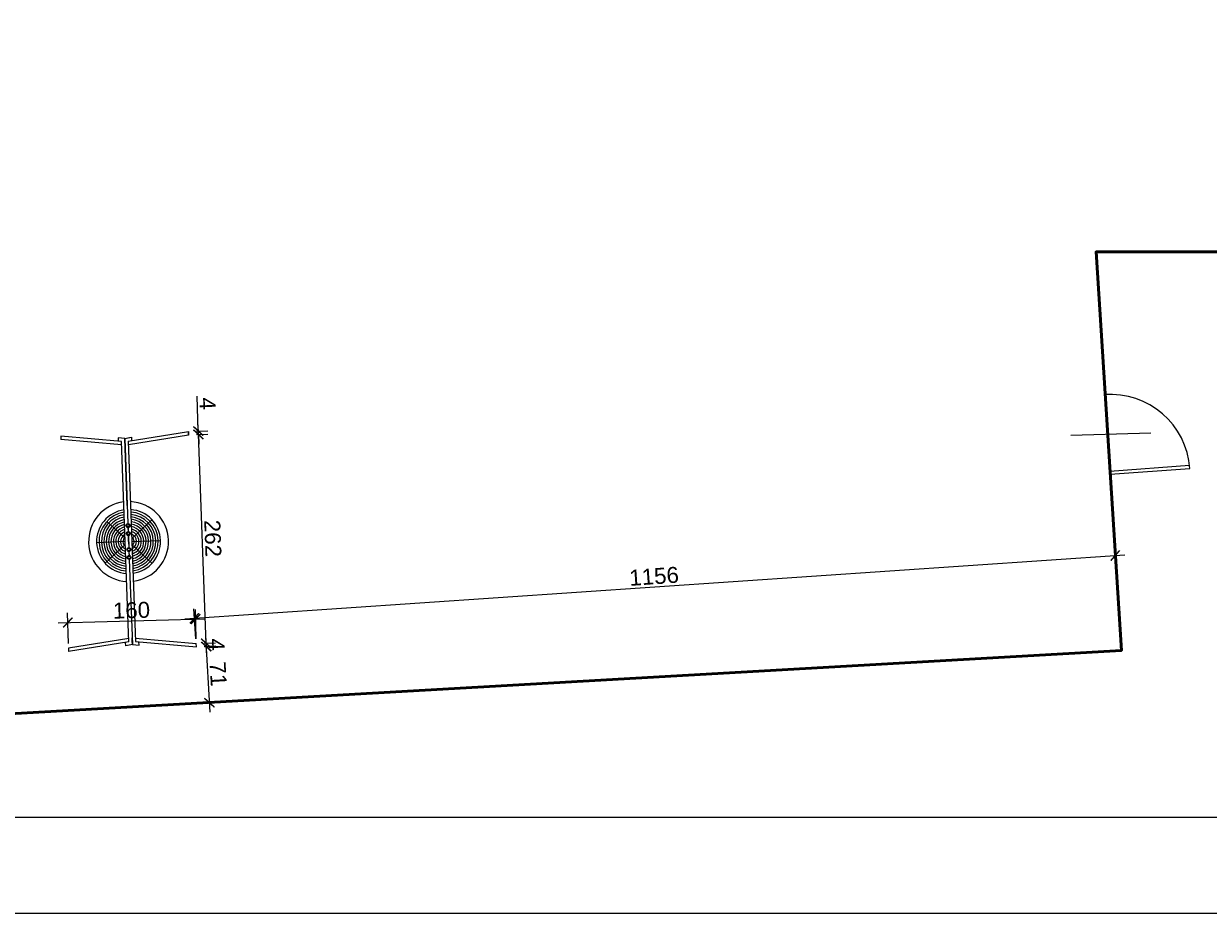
# Model space of a CAD drawing. Header units: millimetres. Extents: x 115689 to 123680, y 15655 to 20110.
# Tile 8 of 21: x 117713 to 119196, y 15655 to 16769. Entities that reach past the tile are written whole.
import ezdxf

# ---------------------------------------------------------------- set-up
doc = ezdxf.new("R2010")
doc.units = ezdxf.units.MM
doc.header["$LTSCALE"] = 100
doc.header["$MEASUREMENT"] = 0
for name, color, linetype in [('11. PLAC ZABAW', 110, 'Continuous'), ('2D_METAL', 232, 'Continuous'), ('9.siatka', 10, 'Continuous'), ('Okno', 4, 'Continuous'), ('Warstwa1', 1, 'Continuous'), ('Warstwa4', 4, 'Continuous')]:
    doc.layers.add(name, color=color, linetype=linetype)
doc.layers.add('Wentyl', color=4, linetype='Continuous', lineweight=18)
doc.styles.add('styl3', font='ARIAL.TTF', dxfattribs={"height": 20})
doc.dimstyles.new('ISO-25$0', dxfattribs={"dimtxt": 10, "dimasz": 10, "dimexe": 5, "dimexo": 12, "dimgap": 2, "dimtad": 1, "dimdec": 0, "dimtxsty": 'Standard', "dimblk": 'ARCHTICK', "dimcen": 2.5, "dimdle": 5, "dimadec": 0, "dimazin": 0, "dimtfac": 1, "dimtdec": 0, "dimtmove": 0, "dimatfit": 3, "dimfxl": 1, "dimlwd": 0, "dimarcsym": 0})

# ---------------------------------------------------------------- blocks, each defined once
blk = doc.blocks.new('_ArchTick')
at = {"layer": 'Warstwa1', "color": 0, "const_width": 0.15}
blk.add_lwpolyline([(-0.5, -0.5), (0.5, 0.5)], dxfattribs=at)
blk = doc.blocks.new('*D687')
at = {"layer": '2D_METAL', "color": 1, "linetype": 'ByBlock', "lineweight": 0}
blk.add_line((117941.3, 15981.1), (117930.9, 16266.5), dxfattribs=at)
at = {"layer": '2D_METAL', "color": 1, "linetype": 'ByBlock', "lineweight": -2}
for p, q in [((117929, 16254.4), (117943.3, 16254.9)), ((117938.6, 15993), (117952.9, 15993.5))]:
    blk.add_line(p, q, dxfattribs=at)
at = {"layer": 'Defpoints', "color": 0, "linetype": 'ByBlock'}
for p in [(117919, 16254.1), (117931.3, 16254.5), (117928.6, 15992.6)]:
    blk.add_point(p, dxfattribs=at)
at = {"layer": '2D_METAL', "color": 1, "linetype": 'ByBlock', "lineweight": 0, "xscale": 12, "yscale": 12, "zscale": 12}
for p, rotation in [((117931.3, 16254.5), 92.09987845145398), ((117940.9, 15993.1), 272.099878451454)]:
    blk.add_blockref('_ArchTick', p, dxfattribs=dict(at, rotation=rotation))
at = {"layer": '2D_METAL', "color": 4, "linetype": 'ByBlock', "insert": (117949.3, 16124.3), "char_height": 20, "attachment_point": 5, "rotation": 272.0999, "style": 'styl3'}
blk.add_mtext('262', dxfattribs=at)
blk = doc.blocks.new('*D688')
at = {"layer": '2D_METAL', "color": 1, "linetype": 'ByBlock', "lineweight": 0}
for p, q in [((117931.2, 16258.7), (117929.6, 16302.5)), ((117931.3, 16254.5), (117931.2, 16258.7)), ((117931.3, 16254.5), (117931.8, 16242.5))]:
    blk.add_line(p, q, dxfattribs=at)
at = {"layer": '2D_METAL', "color": 1, "linetype": 'ByBlock', "lineweight": -2}
for p, q in [((117928.9, 16258.6), (117943.2, 16259.1)), ((117929, 16254.4), (117943.3, 16254.9))]:
    blk.add_line(p, q, dxfattribs=at)
at = {"layer": 'Defpoints', "color": 0, "linetype": 'ByBlock'}
for p in [(117918.9, 16258.3), (117931.2, 16258.7), (117919, 16254.1)]:
    blk.add_point(p, dxfattribs=at)
at = {"layer": '2D_METAL', "color": 1, "linetype": 'ByBlock', "lineweight": 0, "xscale": 12, "yscale": 12, "zscale": 12}
for p, rotation in [((117931.2, 16258.7), 272.0998784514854), ((117931.3, 16254.5), 92.09987845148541)]:
    blk.add_blockref('_ArchTick', p, dxfattribs=dict(at, rotation=rotation))
at = {"layer": '2D_METAL', "color": 4, "linetype": 'ByBlock', "insert": (117942.9, 16293.1), "char_height": 20, "attachment_point": 5, "rotation": 272.0999, "style": 'styl3'}
blk.add_mtext('4', dxfattribs=at)
blk = doc.blocks.new('*D689')
at = {"layer": '2D_METAL', "color": 1, "linetype": 'ByBlock', "lineweight": 0}
for p, q in [((117940.9, 15993.1), (117940.5, 16005.1)), ((117940.9, 15993.1), (117941.1, 15988.9)), ((117941.1, 15988.9), (117941.5, 15976.9))]:
    blk.add_line(p, q, dxfattribs=at)
at = {"layer": '2D_METAL', "color": 1, "linetype": 'ByBlock', "lineweight": -2}
for p, q in [((117938.6, 15993), (117952.9, 15993.5)), ((117938.8, 15988.8), (117953.1, 15989.3))]:
    blk.add_line(p, q, dxfattribs=at)
at = {"layer": 'Defpoints', "color": 0, "linetype": 'ByBlock'}
for p in [(117928.6, 15992.6), (117928.8, 15988.4), (117941.1, 15988.9)]:
    blk.add_point(p, dxfattribs=at)
at = {"layer": '2D_METAL', "color": 1, "linetype": 'ByBlock', "lineweight": 0, "xscale": 12, "yscale": 12, "zscale": 12}
for p, rotation in [((117940.9, 15993.1), 272.0998784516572), ((117941.1, 15988.9), 92.09987845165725)]:
    blk.add_blockref('_ArchTick', p, dxfattribs=dict(at, rotation=rotation))
at = {"layer": '2D_METAL', "color": 4, "linetype": 'ByBlock', "insert": (117954, 15991.5), "char_height": 20, "attachment_point": 5, "rotation": 272.0999, "style": 'styl3'}
blk.add_mtext('4', dxfattribs=at)
blk = doc.blocks.new('*D690')
at = {"layer": '2D_METAL', "color": 1, "linetype": 'ByBlock', "lineweight": -2}
for p, q in [((119080.9, 16077), (119078.4, 16114.9)), ((117928.1, 15998.4), (117925.5, 16036.3))]:
    blk.add_line(p, q, dxfattribs=at)
at = {"layer": '2D_METAL', "color": 1, "linetype": 'ByBlock', "lineweight": 0}
blk.add_line((117914.3, 16023.5), (119091.1, 16103.7), dxfattribs=at)
at = {"layer": 'Defpoints', "color": 0, "linetype": 'ByBlock'}
for p in [(119079.2, 16102.9), (119081.6, 16067), (117928.8, 15988.4)]:
    blk.add_point(p, dxfattribs=at)
at = {"layer": '2D_METAL', "color": 1, "linetype": 'ByBlock', "lineweight": 0, "xscale": 12, "yscale": 12, "zscale": 12}
for p, rotation in [((119079.2, 16102.9), 3.900440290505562), ((117926.3, 16024.3), 183.9004402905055)]:
    blk.add_blockref('_ArchTick', p, dxfattribs=dict(at, rotation=rotation))
at = {"layer": '2D_METAL', "color": 4, "linetype": 'ByBlock', "insert": (118501.8, 16076.8), "char_height": 20, "attachment_point": 5, "rotation": 3.9004, "style": 'styl3'}
blk.add_mtext('1156', dxfattribs=at)
blk = doc.blocks.new('*D691')
at = {"layer": '2D_METAL', "color": 1, "linetype": 'ByBlock', "lineweight": -2}
for p, q in [((117938.7, 15989), (117953.1, 15989.8)), ((117942.8, 15918.5), (117957.1, 15919.3))]:
    blk.add_line(p, q, dxfattribs=at)
at = {"layer": '2D_METAL', "color": 1, "linetype": 'ByBlock', "lineweight": 0}
blk.add_line((117940.4, 16001.1), (117945.8, 15906.7), dxfattribs=at)
at = {"layer": 'Defpoints', "color": 0, "linetype": 'ByBlock'}
for p in [(117928.8, 15988.4), (117932.8, 15917.9), (117945.1, 15918.6)]:
    blk.add_point(p, dxfattribs=at)
at = {"layer": '2D_METAL', "color": 1, "linetype": 'ByBlock', "lineweight": 0, "xscale": 12, "yscale": 12, "zscale": 12}
for p, rotation in [((117941.1, 15989.1), 93.28306614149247), ((117945.1, 15918.6), 273.2830661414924)]:
    blk.add_blockref('_ArchTick', p, dxfattribs=dict(at, rotation=rotation))
at = {"layer": '2D_METAL', "color": 4, "linetype": 'ByBlock', "insert": (117956.1, 15954.6), "char_height": 20, "attachment_point": 5, "rotation": 273.2831, "style": 'styl3'}
blk.add_mtext('71', dxfattribs=at)
blk = doc.blocks.new('*D692')
at = {"layer": '2D_METAL', "color": 1, "linetype": 'ByBlock', "lineweight": -2}
for p, q in [((117928.5, 15998.4), (117927.5, 16035.3)), ((117768.6, 15992.6), (117767.5, 16031))]:
    blk.add_line(p, q, dxfattribs=at)
at = {"layer": '2D_METAL', "color": 1, "linetype": 'ByBlock', "lineweight": 0}
blk.add_line((117755.9, 16018.6), (117939.8, 16023.6), dxfattribs=at)
at = {"layer": 'Defpoints', "color": 0, "linetype": 'ByBlock'}
for p in [(117927.8, 16023.3), (117928.8, 15988.4), (117768.9, 15982.6)]:
    blk.add_point(p, dxfattribs=at)
at = {"layer": '2D_METAL', "color": 1, "linetype": 'ByBlock', "lineweight": 0, "xscale": 12, "yscale": 12, "zscale": 12}
for p, rotation in [((117767.9, 16019), 181.5574255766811), ((117927.8, 16023.3), 1.55742557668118)]:
    blk.add_blockref('_ArchTick', p, dxfattribs=dict(at, rotation=rotation))
at = {"layer": '2D_METAL', "color": 4, "linetype": 'ByBlock', "insert": (117847.5, 16034.3), "char_height": 20, "attachment_point": 5, "rotation": 1.5574, "style": 'styl3'}
blk.add_mtext('160', dxfattribs=at)

msp = doc.modelspace()

# ---------------------------------------------------------------- linework, layer by layer
at = {"layer": '9.siatka', "linetype": 'ByBlock'}
for p, q in [((117843.462, 16246.005), (117918.864, 16258.251)), ((117919.018, 16254.054), (117918.864, 16258.251)), ((117918.864, 16258.251), (117919.029, 16253.754)), ((117758.971, 16252.389), (117759.125, 16248.191)), ((117835.067, 16245.697), (117758.971, 16252.389)), ((117758.971, 16252.389), (117759.125, 16248.191)), ((117758.971, 16252.389), (117759.125, 16248.191)), ((117835.221, 16241.5), (117759.125, 16248.191)), ((117839.13, 16249.524), (117830.762, 16250.26)), ((117839.13, 16249.524), (117830.762, 16250.26)), ((117830.762, 16250.26), (117830.916, 16246.062)), ((117844.266, 15994.816), (117835.067, 16245.697)), ((117839.13, 16249.524), (117847.421, 16250.87)), ((117839.13, 16249.524), (117845.098, 16250.493)), ((117842.215, 16165.38), (117839.13, 16249.524)), ((117839.13, 16249.524), (117839.284, 16245.327)), ((117839.284, 16245.327), (117839.13, 16249.524)), ((117839.13, 16249.524), (117843.04, 16142.895)), ((117839.284, 16245.327), (117839.438, 16241.129)), ((117843.462, 16246.005), (117852.661, 15995.124)), ((117843.616, 16241.808), (117919.018, 16254.054)), ((117847.421, 16250.87), (117847.575, 16246.673)), ((117839.513, 16124.454), (117816.76, 16145.597)), ((117843.314, 16135.401), (117843.223, 16137.899)), ((117843.223, 16137.899), (117843.406, 16132.902)), ((117847.928, 16124.194), (117873.142, 16147.665)), ((117843.864, 16120.411), (117843.589, 16127.906)), ((117843.589, 16127.906), (117844.139, 16112.916)), ((117848.061, 16120.564), (117883.837, 16121.876)), ((117839.667, 16120.257), (117803.891, 16118.945)), ((117839.8, 16116.627), (117814.586, 16093.157)), ((117843.864, 16120.411), (117844.139, 16112.916)), ((117844.322, 16107.919), (117844.505, 16102.922)), ((117848.215, 16116.367), (117873.166, 16093.182)), ((117844.414, 16105.421), (117844.505, 16102.922)), ((117844.688, 16097.926), (117848.598, 15991.297)), ((117844.112, 15999.013), (117768.71, 15986.767)), ((117844.266, 15994.816), (117768.864, 15982.57)), ((117840.307, 15989.951), (117840.153, 15994.148)), ((117848.598, 15991.297), (117840.307, 15989.951)), ((117848.598, 15991.297), (117840.307, 15989.951)), ((117848.444, 15995.495), (117848.29, 15999.692)), ((117848.598, 15991.297), (117848.444, 15995.495)), ((117848.444, 15995.495), (117848.598, 15991.297)), ((117848.598, 15991.297), (117856.966, 15990.562)), ((117848.598, 15991.297), (117856.966, 15990.562)), ((117852.507, 15999.321), (117928.603, 15992.63)), ((117852.661, 15995.124), (117928.757, 15988.433)), ((117856.966, 15990.562), (117856.812, 15994.759)), ((117928.757, 15988.433), (117928.603, 15992.63)), ((117768.71, 15986.767), (117768.864, 15982.57))]:
    msp.add_line(p, q, dxfattribs=at)
for centre, radius in [((117843.131, 16140.397), 2.5), ((117843.131, 16140.397), 1.5), ((117843.498, 16130.404), 2.5), ((117843.498, 16130.404), 1.5), ((117844.23, 16110.417), 2.5), ((117844.23, 16110.417), 1.5), ((117844.597, 16100.424), 2.5), ((117844.597, 16100.424), 1.5)]:
    msp.add_circle(centre, radius, dxfattribs=at)
for radius, start, end in [(50, 96.918402, 267.281355), (50, 276.918402, 87.281355), (40, 98.127045, 266.072712), (37, 98.617773, 265.581984), (34, 99.195718, 265.004039), (40, 278.127045, 86.072712), (37, 278.617773, 85.581984), (34, 279.195718, 85.004039), (31, 99.886479, 264.313278), (28, 100.726805, 263.472952), (25, 101.771434, 262.428323), (22, 103.105721, 261.094036), (19, 104.870745, 259.329012), (31, 279.886479, 84.313278), (28, 280.726805, 83.472952), (25, 281.771434, 82.428323), (22, 283.105721, 81.094036), (19, 284.870745, 79.329012), (16, 107.318334, 256.881423), (13, 110.948985, 253.250772), (10, 116.934466, 247.265291), (7, 128.969776, 235.229981), (16, 287.318334, 76.881423), (13, 290.948985, 73.250772), (10, 296.934466, 67.265291), (7, 308.969776, 55.229981)]:
    msp.add_arc((117843.864, 16120.411), radius, start, end, dxfattribs=at)
at = {"layer": 'Warstwa4'}
for p, q in [((119123.59, 16255.962), (119023.627, 16253.244)), ((119072.627, 16208.565), (119172.363, 16215.826)), ((119072.918, 16204.576), (119172.654, 16211.837))]:
    msp.add_line(p, q, dxfattribs=at)
msp.add_arc((119072.918, 16204.576), 100, 4.163953, 94.163953, dxfattribs=at)
at = {"layer": 'Wentyl'}
for points in [[(115689.455, 15654.962), (121989.455, 15654.962), (121989.455, 20109.962), (115689.455, 20109.962)], [(116034.455, 19989.962), (121869.455, 19989.962), (121869.455, 15774.962), (116034.455, 15774.962)]]:
    msp.add_lwpolyline(points, close=True, dxfattribs=at)

# ---------------------------------------------------------------- dimensions: what is measured, and where the dimension line sits
at = {"layer": '2D_METAL', "linetype": 'ByBlock'}
for p1, p2, distance, picture, middle in [((117919.018, 16254.054), (117918.864, 16258.251), -12.315, '*D688', (117942.918, 16293.073)), ((117928.603, 15992.63), (117919.018, 16254.054), -12.315, '*D687', (117949.319, 16124.277)), ((117928.757, 15988.433), (119081.614, 16067.035), 35.94, '*D690', (118501.842, 16076.771)), ((117928.757, 15988.433), (117932.801, 15917.936), 12.355, '*D691', (117956.133, 15954.639))]:
    dim = msp.add_aligned_dim(p1=p1, p2=p2, distance=distance, dimstyle='ISO-25$0', override={"dimasz": 12, "dimexe": 12, "dimexo": 10, "dimgap": 3, "dimtxsty": 'styl3', "dimdle": 12, "dimclrd": 1, "dimclre": 1, "dimclrt": 4, "dimldrblk": 'ArchTick', "dimarcsym": 1}, dxfattribs=at)
    dim.commit()
    dim.dimension.update_dxf_attribs({"geometry": picture, "text_midpoint": middle})
dim = msp.add_linear_dim(base=(117927.809, 16023.304), p1=(117768.864, 15982.57), p2=(117928.757, 15988.433), angle=1.557426, dimstyle='ISO-25$0', override={"dimasz": 12, "dimexe": 12, "dimexo": 10, "dimgap": 3, "dimtxsty": 'styl3', "dimdle": 12, "dimclrd": 1, "dimclre": 1, "dimclrt": 4, "dimldrblk": 'ArchTick', "dimarcsym": 1}, dxfattribs=at)
dim.commit()
dim.dimension.update_dxf_attribs({"geometry": '*D692', "text_midpoint": (117847.483, 16034.337)})
dim = msp.add_linear_dim(base=(117941.063, 15988.884), p1=(117928.603, 15992.63), p2=(117928.757, 15988.433), angle=272.099878, dimstyle='ISO-25$0', override={"dimasz": 12, "dimexe": 12, "dimexo": 10, "dimgap": 3, "dimtxsty": 'styl3', "dimblk": 'ArchTick', "dimdle": 12, "dimclrd": 1, "dimclre": 1, "dimclrt": 4, "dimldrblk": 'ArchTick', "dimarcsym": 1}, dxfattribs=at)
dim.commit()
dim.dimension.update_dxf_attribs({"geometry": '*D689', "text_midpoint": (117940.986, 15990.982), "dimtype": 161})

# ---------------------------------------------------------------- next in the draw order: texts
at = {"layer": 'Okno', "insert": (119065.551, 16605.226), "char_height": 43.7817, "width": 3185.262, "attachment_point": 1, "style": 'styl3', "bg_fill": 2}
msp.add_mtext('\\pxqc;{\\fArial Narrow|b0|i0|c238|p34;\\H0.685218x;          BUDOWA KOMPLEKSU SPORTOWO- REKREACYJNEGO \\P\\H1x;WRAZ Z INFRASTRUKTURĄ TECHNICZNĄ}', dxfattribs=at)

# ---------------------------------------------------------------- next in the draw order: linework, layer by layer
at = {"layer": '11. PLAC ZABAW', "color": 4, "linetype": 'ByBlock', "lineweight": 50}
msp.add_lwpolyline([(116830.974, 17483.03), (116602.968, 15842.408), (119086.881, 15984.091), (119055.2, 16483.028), (119759.183, 16483.03), (119769.154, 17483.03)], close=True, dxfattribs=at)

doc.saveas('drawing.dxf')
